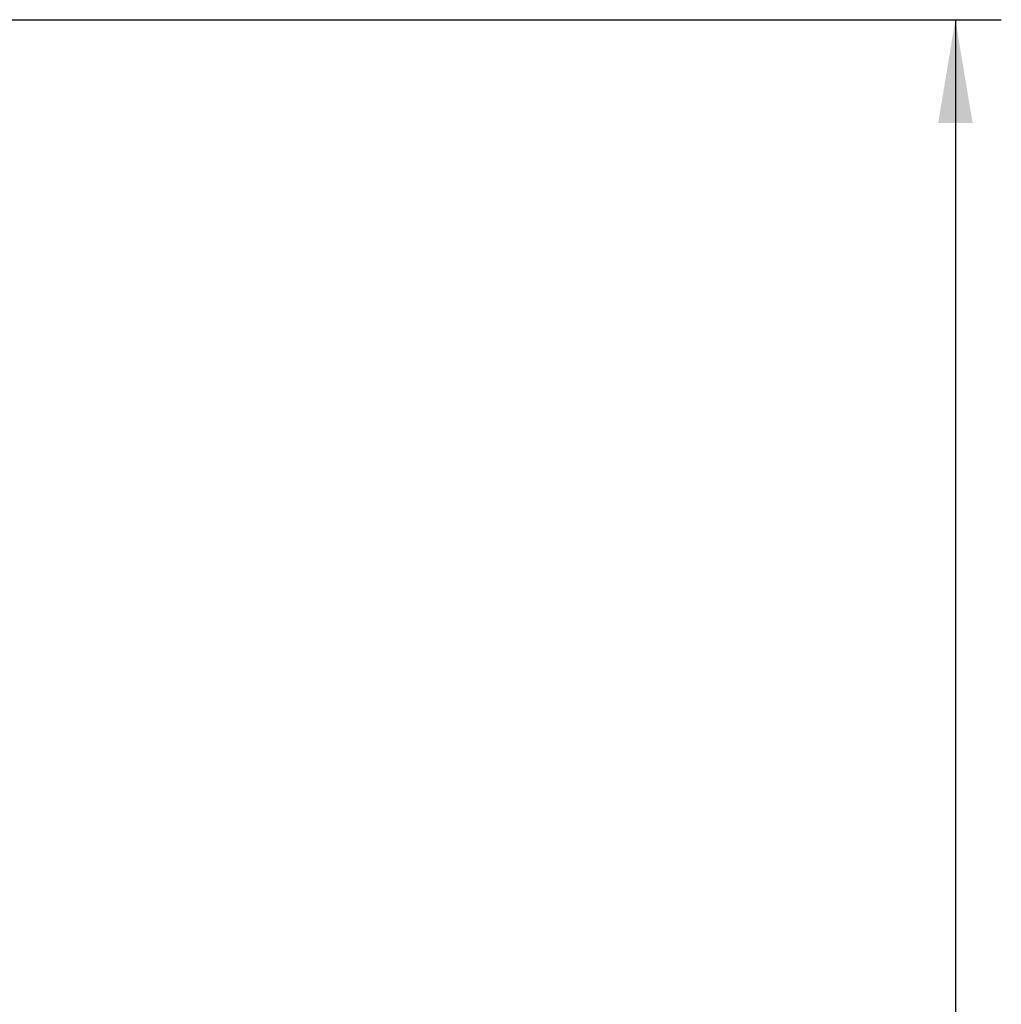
# Model space of a CAD drawing. Header units: millimetres. Extents: x 0 to 297, y 0 to 210.
# Tile 61 of 84: x 113 to 130, y 152 to 170. Entities that reach past the tile are written whole.
import ezdxf

# ---------------------------------------------------------------- set-up
doc = ezdxf.new("R2010")
doc.units = ezdxf.units.MM
doc.header["$LTSCALE"] = 16.335
doc.layers.get('0').update_dxf_attribs({"linetype": 'CONTINUOUS'})
doc.styles.get("Standard").update_dxf_attribs({"font": 'harmonyos_sans_sc_light.ttf'})
doc.dimstyles.new('DIMSTYLE_2', dxfattribs={"dimtxt": 2.5, "dimasz": 1.8, "dimexe": 0.8, "dimexo": 0, "dimtad": 1, "dimzin": 0, "dimdsep": 46, "dimtxsty": 'STANDARD', "dimblk": '_FILLED', "dimblk1": '_FILLED', "dimblk2": '_FILLED', "dimcen": 0.09, "dimclrt": 7, "dimazin": 0, "dimtol": 1, "dimtp": 0.2, "dimtm": 0.2, "dimtfac": 1, "dimtofl": 0, "dimtmove": 0, "dimatfit": 3, "dimldrblk": '_FILLED', "dimfxl": 1, "dimtolj": 1, "dimtzin": 0, "dimarcsym": 0})

# ---------------------------------------------------------------- blocks, each defined once
blk = doc.blocks.new('_FILLED')
at = {"color": 0, "linetype": 'BYBLOCK'}
blk.add_solid([(0, 0), (-1, 0.1667), (-1, -0.1667)], dxfattribs=at)
blk = doc.blocks.new('*D3')
at = {"color": 7, "linetype": 'CONTINUOUS'}
for p, q in [((103.741, 169.506), (129.771, 169.506)), ((128.971, 169.506), (128.971, 139.506)), ((128.971, 109.506), (128.971, 139.506)), ((103.741, 109.506), (129.771, 109.506))]:
    blk.add_line(p, q, dxfattribs=at)
at = {"color": 7, "linetype": 'CONTINUOUS', "xscale": 1.8, "yscale": 1.8, "zscale": 1.8}
for p, rotation in [((128.971, 169.506), 90), ((128.971, 109.506), 270)]:
    blk.add_blockref('_FILLED', p, dxfattribs=dict(at, rotation=rotation))

msp = doc.modelspace()

# ---------------------------------------------------------------- dimensions: what is measured, and where the dimension line sits
at = {"color": 7, "linetype": 'CONTINUOUS'}
dim = msp.add_linear_dim(base=(128.971, 169.506), p1=(103.741, 109.506), p2=(103.741, 169.506), angle=90, text='*<>', dimstyle='DIMSTYLE_2', dxfattribs=at)
dim.commit()
dim.dimension.update_dxf_attribs({"geometry": '*D3', "text_midpoint": (128.971, 130.424), "dimtype": 160})

doc.saveas('drawing.dxf')
